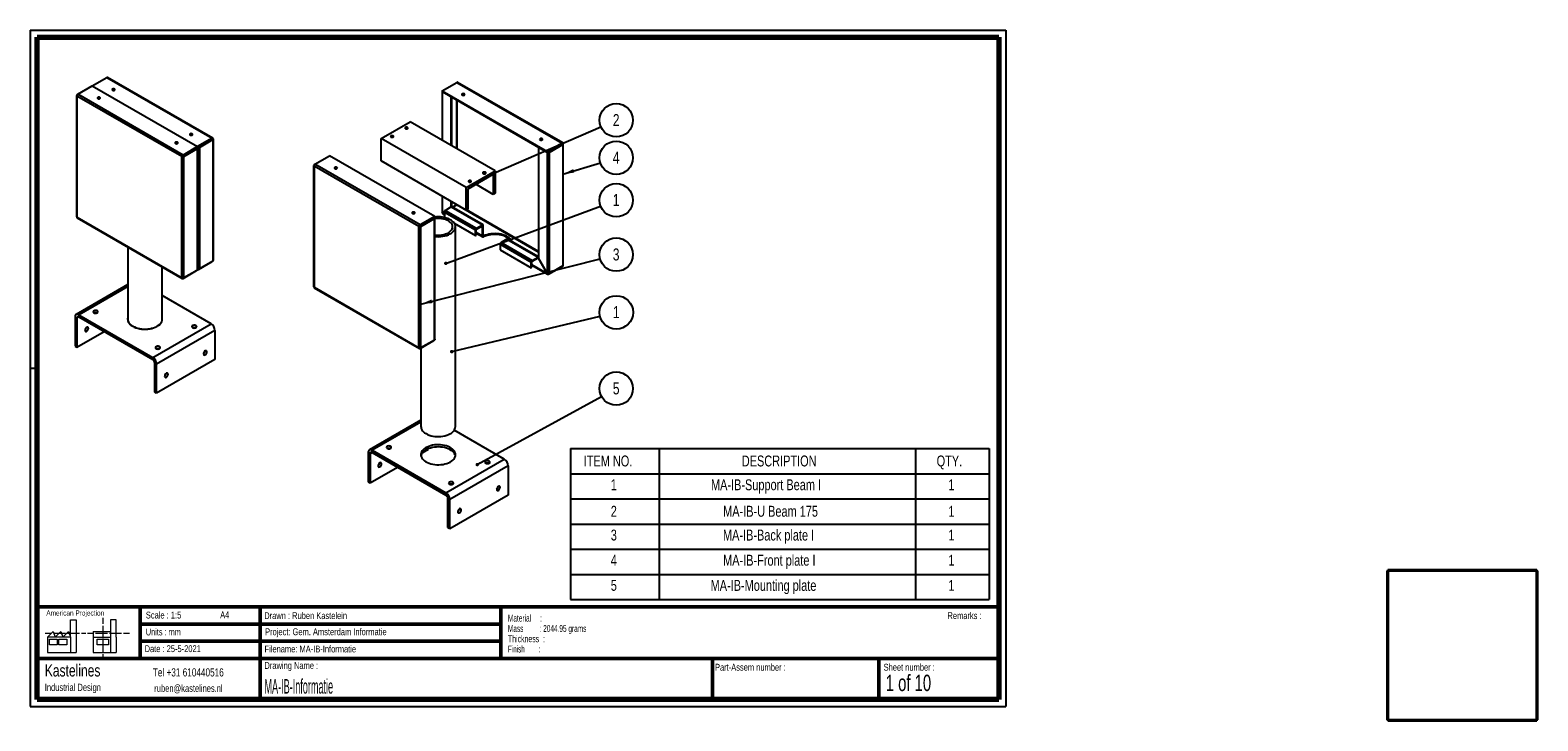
# Model space of a CAD drawing. Header units: millimetres. Extents: x 7 to 445, y 3 to 204.
import ezdxf

# ---------------------------------------------------------------- set-up
doc = ezdxf.new("R2010")
doc.units = ezdxf.units.MM
for name, color, linetype in [('BORDERS', 7, 'Continuous'), ('DRAWING', 7, 'Continuous'), ('TEXT_SHEET_FORMAT', 7, 'Continuous')]:
    doc.layers.add(name, color=color, linetype=linetype)
doc.styles.add('SLDTEXTSTYLE0', font='TXT', dxfattribs={"width": 0.7})
doc.styles.add('SLDTEXTSTYLE1', font='TXT', dxfattribs={"width": 0.75})
doc.styles.add('SLDTEXTSTYLE2', font='TXT', dxfattribs={"width": 0.678571})
doc.styles.add('SLDTEXTSTYLE3', font='TXT', dxfattribs={"width": 0.5675})
doc.styles.add('SLDTEXTSTYLE4', font='TXT', dxfattribs={"width": 0.56375})
doc.styles.add('SLDTEXTSTYLE5', font='TXT', dxfattribs={"width": 0.605})
doc.styles.add('SLDTEXTSTYLE6', font='TXT', dxfattribs={"width": 0.549})
doc.styles.add('SLDTEXTSTYLE7', font='TXT', dxfattribs={"width": 0.467045})
doc.dimstyles.new('SLDDIMSTYLE0', dxfattribs={"dimtxt": 0.18, "dimasz": 3.302, "dimexe": 0, "dimexo": 0.0625, "dimgap": 0, "dimtad": 0, "dimtih": 1, "dimtoh": 1, "dimdec": 0, "dimrnd": 1e-09, "dimzin": 0, "dimdsep": 46, "dimtxsty": 'Standard', "dimsah": 1, "dimcen": 0.09, "dimadec": 0, "dimazin": 0, "dimtfac": 3.302, "dimtdec": 0, "dimtofl": 0, "dimtmove": 0, "dimatfit": 3, "dimfxl": 1, "dimfrac": 2, "dimtolj": 1, "dimtzin": 0, "dimarcsym": 0})
doc.dimstyles.new('SLDDIMSTYLE1', dxfattribs={"dimtxt": 0.18, "dimasz": 1.016, "dimexe": 0, "dimexo": 0.0625, "dimgap": 0, "dimtad": 0, "dimtih": 1, "dimtoh": 1, "dimdec": 0, "dimrnd": 1e-09, "dimzin": 0, "dimdsep": 46, "dimtxsty": 'Standard', "dimblk1": 'DOT', "dimblk2": 'DOT', "dimsah": 1, "dimcen": 0.09, "dimadec": 0, "dimazin": 0, "dimtfac": 1.016, "dimtdec": 0, "dimtofl": 0, "dimtmove": 0, "dimatfit": 3, "dimldrblk": 'DOT', "dimfxl": 1, "dimfrac": 2, "dimtolj": 1, "dimtzin": 0, "dimarcsym": 0})

# ---------------------------------------------------------------- blocks, each defined once
blk = doc.blocks.new('SW_NOTE_0')
at = {"layer": 'TEXT_SHEET_FORMAT', "color": 0, "char_height": 2, "attachment_point": 1}
for s, insert, style in [('Material     :', (0, 2.58), 'SLDTEXTSTYLE3'), ('Thickness  :', (0, -3.42), 'SLDTEXTSTYLE5'), ('Mass         : 2044.95 grams', (0, -0.42), 'SLDTEXTSTYLE4'), ('Finish        :', (0, -6.42), 'SLDTEXTSTYLE6')]:
    blk.add_mtext(s, dxfattribs=dict(at, insert=insert, style=style))
blk = doc.blocks.new('SW_NOTE_0_1')
at = {"layer": 'DRAWING', "color": 0, "attachment_point": 1, "style": 'SLDTEXTSTYLE1'}
for s, insert, char_height in [('Kastelines', (0, 4.51), 3.5), ('Industrial Design', (0, -1.09), 2.1167)]:
    blk.add_mtext(s, dxfattribs=dict(at, insert=insert, char_height=char_height))
blk = doc.blocks.new('SW_TABLEANNOTATION_0')
at = {"layer": 'DRAWING', "color": 0}
for p, q in [((0, 0), (0, -7.33)), ((0, 0), (25.88, 0)), ((25.88, 0), (25.88, -7.33)), ((25.88, 0), (100.5, 0)), ((100.5, 0), (100.5, -7.33)), ((100.5, 0), (121.93, 0)), ((121.93, 0), (121.93, -7.33)), ((0, -7.33), (25.88, -7.33)), ((0, -7.33), (0, -14.65)), ((25.88, -7.33), (100.5, -7.33)), ((25.88, -7.33), (25.88, -14.65)), ((100.5, -7.33), (121.93, -7.33)), ((100.5, -7.33), (100.5, -14.65)), ((121.93, -7.33), (121.93, -14.65)), ((0, -14.65), (0, -21.98)), ((0, -14.65), (25.88, -14.65)), ((25.88, -14.65), (25.88, -21.98)), ((25.88, -14.65), (100.5, -14.65)), ((100.5, -14.65), (100.5, -21.98)), ((100.5, -14.65), (121.93, -14.65)), ((121.93, -14.65), (121.93, -21.98)), ((0, -21.98), (0, -29.31)), ((0, -21.98), (25.88, -21.98)), ((25.88, -21.98), (25.88, -29.31)), ((25.88, -21.98), (100.5, -21.98)), ((100.5, -21.98), (100.5, -29.31)), ((100.5, -21.98), (121.93, -21.98)), ((121.93, -21.98), (121.93, -29.31)), ((0, -29.31), (0, -36.63)), ((0, -29.31), (25.88, -29.31)), ((25.88, -29.31), (25.88, -36.63)), ((25.88, -29.31), (100.5, -29.31)), ((100.5, -29.31), (100.5, -36.63)), ((100.5, -29.31), (121.93, -29.31)), ((121.93, -29.31), (121.93, -36.63)), ((0, -36.63), (0, -43.96)), ((0, -36.63), (25.88, -36.63)), ((25.88, -36.63), (25.88, -43.96)), ((25.88, -36.63), (100.5, -36.63)), ((100.5, -36.63), (100.5, -43.96)), ((100.5, -36.63), (121.93, -36.63)), ((121.93, -36.63), (121.93, -43.96)), ((0, -43.96), (25.88, -43.96)), ((25.88, -43.96), (100.5, -43.96)), ((100.5, -43.96), (121.93, -43.96))]:
    blk.add_line(p, q, dxfattribs=at)
at = {"layer": 'DRAWING', "color": 0, "attachment_point": 1, "style": 'SLDTEXTSTYLE1'}
for s, insert, char_height in [('ITEM NO.', (3.9, -2.02), 3.175), ('DESCRIPTION', (49.91, -2.02), 3.175), ('QTY.', (106.63, -2.02), 3.175), ('1', (11.77, -8.95), 3.17), ('MA-IB-Support Beam I', (40.94, -8.95), 3.175), ('1', (110.05, -8.95), 3.17), ('2', (11.77, -16.67), 3.17), ('MA-IB-U Beam 175', (44.48, -16.67), 3.175), ('1', (110.05, -16.67), 3.17), ('3', (11.77, -23.6), 3.17), ('MA-IB-Back plate I', (44.43, -23.6), 3.175), ('1', (110.05, -23.6), 3.17), ('MA-IB-Front plate I', (44.47, -30.93), 3.175), ('4', (11.77, -30.93), 3.17), ('1', (110.05, -30.93), 3.17), ('5', (11.77, -38.26), 3.17), ('MA-IB-Mounting plate', (40.83, -38.26), 3.175), ('1', (110.05, -38.26), 3.17)]:
    blk.add_mtext(s, dxfattribs=dict(at, insert=insert, char_height=char_height))
blk = doc.blocks.new('SW_NOTE_0_2')
at = {"layer": 'DRAWING', "color": 0}
blk.add_circle((4.64, 1.43), 4.86, dxfattribs=at)
at = {"layer": 'DRAWING', "color": 0, "insert": (4.61, 3.24), "char_height": 3.5, "attachment_point": 2, "style": 'SLDTEXTSTYLE1'}
blk.add_mtext('4', dxfattribs=at)
blk = doc.blocks.new('SW_NOTE_0_3')
at = {"layer": 'DRAWING', "color": 0}
blk.add_circle((4.46, 1.93), 4.86, dxfattribs=at)
at = {"layer": 'DRAWING', "color": 0, "insert": (4.43, 3.74), "char_height": 3.5, "attachment_point": 2, "style": 'SLDTEXTSTYLE1'}
blk.add_mtext('2', dxfattribs=at)
blk = doc.blocks.new('SW_NOTE_0_4')
at = {"layer": 'DRAWING', "color": 0}
blk.add_circle((4.56, 1.69), 4.86, dxfattribs=at)
at = {"layer": 'DRAWING', "color": 0, "insert": (4.52, 3.5), "char_height": 3.5, "attachment_point": 2, "style": 'SLDTEXTSTYLE1'}
blk.add_mtext('1', dxfattribs=at)
blk = doc.blocks.new('_Dot')
at = {"color": 0, "linetype": 'ByBlock', "lineweight": -2}
blk.add_line((-0.5, 0), (-1, 0), dxfattribs=at)
at = {"color": 0, "linetype": 'ByBlock', "const_width": 0.5}
blk.add_lwpolyline([(-0.25, 0, 1), (0.25, 0, 1)], format="xyb", close=True, dxfattribs=at)
blk = doc.blocks.new('SW_NOTE_0_5')
at = {"layer": 'DRAWING', "color": 0}
blk.add_circle((4.71, 1.19), 4.86, dxfattribs=at)
at = {"layer": 'DRAWING', "color": 0, "insert": (4.67, 3), "char_height": 3.5, "attachment_point": 2, "style": 'SLDTEXTSTYLE1'}
blk.add_mtext('3', dxfattribs=at)
blk = doc.blocks.new('SW_NOTE_0_6')
at = {"layer": 'DRAWING', "color": 0}
blk.add_circle((4.73, 1.13), 4.86, dxfattribs=at)
at = {"layer": 'DRAWING', "color": 0, "insert": (4.69, 2.94), "char_height": 3.5, "attachment_point": 2, "style": 'SLDTEXTSTYLE1'}
blk.add_mtext('1', dxfattribs=at)
blk = doc.blocks.new('SW_NOTE_0_7')
at = {"layer": 'DRAWING', "color": 0}
blk.add_circle((4.26, 2.33), 4.86, dxfattribs=at)
at = {"layer": 'DRAWING', "color": 0, "insert": (4.23, 4.14), "char_height": 3.5, "attachment_point": 2, "style": 'SLDTEXTSTYLE1'}
blk.add_mtext('5', dxfattribs=at)

msp = doc.modelspace()

# ---------------------------------------------------------------- linework, layer by layer
at = {"color": 7, "linetype": 'Continuous', "lineweight": 25}
for p, q in [((24.67, 187.55), (28.92, 190)), ((28.92, 190), (59.55, 172.31)), ((59.74, 172.34), (29.13, 190.01)), ((20.08, 184.78), (20.08, 149.43)), ((20.43, 185.1), (20.19, 184.96)), ((50.74, 166.95), (20.19, 184.58)), ((20.19, 184.58), (20.19, 149.31)), ((20.43, 185.1), (24.67, 187.55)), ((51.07, 167.41), (20.43, 185.1)), ((24.67, 187.55), (55.31, 169.86)), ((126.46, 185.99), (126.46, 171.76)), ((126.53, 186.12), (130.77, 188.57)), ((126.53, 186.12), (157.17, 168.43)), ((126.53, 186.12), (126.53, 185.88)), ((126.53, 185.88), (157.17, 168.19)), ((129.12, 184.35), (126.58, 185.82)), ((129.12, 184.35), (129.15, 184.37)), ((129.12, 170.22), (129.12, 184.35)), ((130.77, 188.57), (161.41, 170.88)), ((161.6, 170.91), (130.99, 188.58)), ((129.33, 170.1), (129.33, 184.26)), ((108.73, 172.2), (117.21, 177.1)), ((141.96, 162.81), (117.21, 177.1)), ((59.55, 172.31), (55.31, 169.86)), ((59.55, 172.06), (55.31, 169.62)), ((55.62, 169.74), (59.58, 172.02)), ((55.83, 169.61), (59.79, 171.9)), ((59.55, 172.31), (59.55, 172.06)), ((59.79, 172.17), (59.58, 172.05)), ((59.79, 171.9), (59.58, 172.02)), ((59.79, 171.9), (59.79, 136.52)), ((59.91, 136.7), (59.91, 172.05)), ((133.47, 157.91), (108.73, 172.2)), ((108.73, 165.67), (108.73, 172.2)), ((50.74, 166.95), (50.95, 167.07)), ((50.74, 131.67), (50.74, 166.95)), ((55.31, 169.86), (51.07, 167.41)), ((55.31, 169.62), (51.07, 167.17)), ((51.07, 167.41), (51.07, 167.17)), ((51.09, 167.12), (55.05, 169.41)), ((51.31, 167), (51.09, 167.12)), ((51.31, 167), (55.27, 169.29)), ((51.31, 131.62), (51.31, 167)), ((52.51, 167.94), (52.51, 168)), ((55.05, 169.41), (55.27, 169.29)), ((55.27, 133.91), (55.27, 169.29)), ((55.31, 169.86), (55.31, 169.62)), ((55.38, 134.15), (55.38, 169.45)), ((55.62, 169.74), (55.83, 169.61)), ((55.83, 169.61), (55.83, 134.23)), ((56.04, 170.04), (56.04, 169.98)), ((56.61, 170.36), (56.61, 170.31)), ((89.45, 164.72), (93.69, 167.16)), ((124.33, 149.48), (93.69, 167.16)), ((154.58, 169.66), (154.6, 169.67)), ((154.58, 169.66), (154.58, 137.38)), ((157.12, 168.19), (154.58, 169.66)), ((157.12, 168.19), (157.12, 132.98)), ((161.41, 170.88), (157.17, 168.43)), ((161.41, 170.64), (157.17, 168.19)), ((157.17, 168.43), (157.17, 168.19)), ((157.48, 168.31), (161.44, 170.6)), ((157.48, 168.31), (157.69, 168.19)), ((157.69, 168.19), (161.65, 170.47)), ((157.69, 168.19), (157.69, 132.81)), ((161.41, 170.88), (161.41, 170.64)), ((161.65, 170.75), (161.44, 170.62)), ((161.65, 170.47), (161.44, 170.6)), ((161.65, 170.47), (161.65, 135.09)), ((161.77, 135.27), (161.77, 170.62)), ((89.1, 164.4), (89.1, 129.05)), ((89.45, 164.71), (89.21, 164.58)), ((119.76, 146.56), (89.21, 164.2)), ((89.21, 164.2), (89.21, 128.92)), ((120.09, 147.03), (89.45, 164.72)), ((133.47, 151.38), (108.73, 165.67)), ((133.47, 157.91), (141.96, 162.81)), ((141.96, 162.81), (141.96, 156.28)), ((134.04, 157.58), (141.39, 161.83)), ((141.39, 155.95), (136.3, 158.89)), ((141.39, 161.83), (141.39, 155.95)), ((126.46, 155.43), (126.46, 150.69)), ((129.12, 152.26), (129.12, 153.89)), ((129.33, 152.3), (129.33, 153.77)), ((133.47, 151.38), (133.47, 157.91)), ((134.04, 151.71), (134.04, 157.58)), ((141.96, 156.28), (141.39, 155.95)), ((20.19, 149.31), (50.74, 131.67)), ((124.33, 149.48), (120.09, 147.03)), ((124.33, 149.23), (120.09, 146.78)), ((124.33, 149.48), (124.33, 149.23)), ((127.2, 150.97), (126.58, 150.61)), ((126.58, 150.61), (126.79, 150.73)), ((126.68, 150.44), (127.17, 150.72)), ((126.69, 150.3), (127.17, 150.02)), ((126.79, 150.65), (126.75, 150.67)), ((127.2, 150.97), (126.79, 150.73)), ((126.79, 150.65), (127.18, 150.87)), ((127.17, 150.81), (126.81, 150.6)), ((126.81, 150.6), (126.81, 150.56)), ((127.17, 150.8), (136.23, 145.58)), ((127.17, 150.8), (127.17, 149.19)), ((129.15, 152.27), (127.45, 151.29)), ((127.45, 151.29), (136.51, 146.07)), ((129.15, 152.27), (138.21, 147.05)), ((138.41, 147.07), (129.35, 152.29)), ((129.5, 152.21), (130.75, 152.93)), ((130.77, 152.89), (129.55, 152.18)), ((134.04, 151.71), (133.47, 151.38)), ((20.24, 149.14), (50.86, 131.47)), ((119.76, 146.56), (119.97, 146.69)), ((119.76, 111.29), (119.76, 146.56)), ((120.09, 147.03), (120.09, 146.78)), ((120.11, 146.74), (124.07, 149.03)), ((120.33, 146.62), (120.11, 146.74)), ((120.33, 146.62), (124.29, 148.9)), ((120.33, 111.24), (120.33, 146.62)), ((120.41, 146.97), (120.39, 146.9)), ((121.53, 147.56), (121.53, 147.61)), ((124.07, 149.03), (124.29, 148.9)), ((124.29, 113.52), (124.29, 148.9)), ((124.4, 113.77), (124.4, 149.07)), ((130.02, 147.53), (136.23, 143.94)), ((130.34, 88.29), (130.34, 146.51)), ((136.44, 145.7), (136.23, 145.58)), ((136.23, 143.94), (136.23, 145.58)), ((136.44, 144.07), (136.44, 145.7)), ((136.51, 146.07), (138.21, 147.05)), ((136.51, 145.82), (138.21, 146.8)), ((136.51, 145.82), (136.51, 146.07)), ((138.21, 146.8), (138.21, 147.05)), ((138.28, 146.76), (138.49, 146.88)), ((138.28, 143.74), (138.28, 146.76)), ((138.49, 143.86), (138.49, 146.88)), ((34.99, 140.63), (34.99, 119.59)), ((136.23, 143.94), (136.44, 144.07)), ((136.44, 144.66), (138.36, 143.55)), ((138.28, 143.74), (138.49, 143.86)), ((138.57, 143.81), (138.57, 143.57)), ((143.37, 141.45), (152.43, 136.22)), ((143.37, 141.45), (143.37, 139.82)), ((145.35, 142.92), (143.65, 141.94)), ((143.65, 141.94), (152.71, 136.71)), ((145.35, 142.92), (154.41, 137.69)), ((154.58, 137.73), (145.55, 142.94)), ((55.59, 134.1), (59.55, 136.38)), ((59.79, 136.52), (55.83, 134.23)), ((143.37, 139.82), (152.43, 134.59)), ((152.64, 136.35), (152.43, 136.22)), ((152.43, 134.59), (152.43, 136.22)), ((152.64, 134.71), (152.64, 136.35)), ((152.71, 136.71), (154.41, 137.69)), ((152.71, 136.47), (154.41, 137.45)), ((152.71, 136.47), (152.71, 136.71)), ((154.41, 137.45), (154.41, 137.69)), ((154.48, 137.41), (154.48, 137.33)), ((154.58, 137.38), (154.48, 137.33)), ((154.48, 137.33), (157.02, 132.92)), ((157.12, 132.98), (154.58, 137.38)), ((44.99, 119.59), (44.99, 134.86)), ((51.07, 131.48), (55.03, 133.77)), ((55.27, 133.91), (51.31, 131.62)), ((55.03, 133.77), (55.03, 133.77)), ((55.59, 134.24), (55.59, 134.1)), ((152.43, 134.59), (152.64, 134.71)), ((152.64, 135.31), (157.18, 132.69)), ((157.02, 132.92), (157.12, 132.98)), ((157.45, 132.67), (161.41, 134.96)), ((157.45, 132.81), (157.45, 132.67)), ((161.65, 135.09), (157.69, 132.81)), ((34.99, 129.65), (19.96, 120.97)), ((89.21, 128.92), (119.76, 111.29)), ((89.26, 128.76), (119.88, 111.09)), ((59.23, 118.28), (44.99, 126.5)), ((20.19, 119.91), (19.63, 120.24)), ((19.63, 120.24), (19.63, 111.75)), ((20.19, 119.91), (20.19, 111.42)), ((20.76, 120.89), (42.26, 108.48)), ((20.76, 120.24), (20.76, 120.89)), ((20.76, 120.24), (42.26, 107.83)), ((35, 119.39), (34.97, 119.26)), ((20.19, 111.42), (28.11, 115.99)), ((42.26, 108.48), (59.23, 118.28)), ((60.36, 116.32), (43.39, 106.52)), ((60.36, 116.32), (60.36, 107.83)), ((19.63, 111.75), (20.19, 111.42)), ((120.09, 111.1), (124.05, 113.39)), ((124.29, 113.52), (120.33, 111.24)), ((120.34, 111.25), (120.34, 88.29)), ((124.05, 113.39), (124.05, 113.39)), ((42.26, 107.83), (42.26, 108.48)), ((42.82, 106.85), (43.39, 106.52)), ((42.82, 98.36), (42.82, 106.85)), ((60.36, 107.83), (43.39, 98.03)), ((43.39, 98.03), (43.39, 106.52)), ((43.39, 98.03), (42.82, 98.36)), ((120.34, 90.17), (105.31, 81.49)), ((144.58, 78.8), (129.99, 87.22)), ((105.54, 80.43), (104.98, 80.76)), ((104.98, 80.76), (104.98, 72.26)), ((105.54, 80.43), (105.54, 71.94)), ((106.11, 81.41), (127.61, 69)), ((106.11, 80.76), (106.11, 81.41)), ((106.11, 80.76), (127.61, 68.35)), ((120.84, 80.77), (122.51, 81.74)), ((122.51, 81.74), (122.51, 81.87)), ((105.54, 71.94), (113.47, 76.51)), ((127.61, 69), (144.58, 78.8)), ((145.71, 76.84), (128.74, 67.04)), ((145.71, 76.84), (145.71, 68.35)), ((104.98, 72.26), (105.54, 71.94)), ((127.61, 68.35), (127.61, 69)), ((128.17, 67.37), (128.74, 67.04)), ((128.17, 58.88), (128.17, 67.37)), ((145.71, 68.35), (128.74, 58.55)), ((128.74, 58.55), (128.74, 67.04)), ((128.74, 58.55), (128.17, 58.88)), ((401.46, 46.26), (401.46, 2.93)), ((401.46, 46.26), (401.86, 46.19)), ((401.46, 46.26), (401.76, 46.26)), ((401.76, 46.26), (401.86, 46.19)), ((401.82, 46.26), (401.76, 46.26)), ((401.86, 46.19), (401.79, 46.59)), ((445.12, 46.59), (401.79, 46.59)), ((401.79, 46.59), (401.79, 46.29)), ((401.86, 46.19), (401.79, 46.29)), ((445.06, 46.19), (401.86, 46.19)), ((401.86, 46.19), (401.86, 2.99)), ((445.12, 46.59), (445.06, 46.19)), ((445.12, 46.29), (445.06, 46.19)), ((445.06, 46.19), (445.16, 46.26)), ((445.06, 46.19), (445.46, 46.26)), ((445.06, 2.99), (445.06, 46.19)), ((445.16, 46.26), (445.1, 46.26)), ((445.12, 46.59), (445.12, 46.29)), ((445.46, 46.26), (445.16, 46.26)), ((445.46, 2.93), (445.46, 46.26)), ((401.86, 2.99), (401.46, 2.93)), ((401.46, 2.93), (401.76, 2.93)), ((401.86, 2.99), (401.76, 2.93)), ((401.79, 2.89), (401.86, 2.99)), ((401.79, 2.59), (401.86, 2.99)), ((401.79, 2.59), (401.79, 2.89)), ((401.79, 2.59), (445.12, 2.59)), ((401.86, 2.99), (445.06, 2.99)), ((445.06, 2.99), (445.12, 2.89)), ((445.06, 2.99), (445.12, 2.59)), ((445.16, 2.93), (445.06, 2.99)), ((445.46, 2.93), (445.06, 2.99)), ((445.12, 2.59), (445.12, 2.89)), ((445.46, 2.93), (445.16, 2.93))]:
    msp.add_line(p, q, dxfattribs=at)
at = {"color": 8, "linetype": 'Continuous', "lineweight": 25}
for p, q in [((20.19, 184.96), (20.26, 184.92)), ((126.6, 185.84), (126.58, 185.82)), ((126.58, 171.69), (126.58, 185.82)), ((130.75, 169.28), (130.75, 183.44)), ((130.89, 169.2), (130.89, 183.36)), ((59.55, 172.06), (59.58, 172.05)), ((59.58, 172.05), (59.58, 172.02)), ((55.05, 169.47), (55.05, 169.41)), ((157.15, 168.2), (157.12, 168.19)), ((161.41, 170.64), (161.44, 170.62)), ((161.44, 170.62), (161.44, 170.6)), ((89.21, 164.58), (89.28, 164.54)), ((126.58, 150.61), (126.58, 155.36)), ((127.17, 150.15), (126.68, 150.44)), ((126.79, 150.65), (126.79, 150.73)), ((126.89, 150.56), (126.81, 150.6)), ((130.75, 152.93), (130.75, 152.95)), ((154.58, 139.15), (130.77, 152.89)), ((154.58, 139.31), (133.57, 151.44)), ((124.07, 149.08), (124.07, 149.03)), ((138.21, 146.8), (138.28, 146.76)), ((138.28, 143.74), (136.44, 144.8)), ((138.57, 143.81), (138.49, 143.86)), ((59.55, 136.38), (59.55, 136.38)), ((154.41, 137.45), (154.48, 137.41)), ((154.48, 137.41), (154.58, 137.47)), ((157.02, 132.92), (152.64, 135.45)), ((161.41, 134.96), (161.41, 134.96)), ((34.99, 129.11), (20.76, 120.89)), ((51.07, 131.48), (51.07, 131.57)), ((20.19, 119.91), (20.76, 120.24)), ((120.09, 111.1), (120.09, 111.18)), ((120.34, 89.63), (106.11, 81.41)), ((105.54, 80.43), (106.11, 80.76))]:
    msp.add_line(p, q, dxfattribs=at)
at = {"color": 7, "linetype": 'Continuous', "lineweight": 25, "flags": 128}
for points in [[(30.5, 186.29), (30.64, 186.24), (30.8, 186.22), (30.96, 186.24), (31.1, 186.29), (31.19, 186.37), (31.22, 186.46), (31.19, 186.55), (31.1, 186.63), (30.96, 186.68), (30.8, 186.7), (30.64, 186.68), (30.5, 186.63), (30.41, 186.55), (30.38, 186.46), (30.41, 186.37), (30.5, 186.29)], [(126.53, 186.12), (126.53, 186.11), (126.49, 186.07), (126.47, 186.03), (126.46, 185.99), (126.47, 185.94), (126.49, 185.9), (126.53, 185.86), (126.58, 185.82)], [(132.36, 184.86), (132.5, 184.81), (132.66, 184.79), (132.82, 184.81), (132.96, 184.86), (133.05, 184.94), (133.08, 185.03), (133.05, 185.13), (132.96, 185.21), (132.82, 185.26), (132.66, 185.28), (132.5, 185.26), (132.36, 185.21), (132.27, 185.13), (132.24, 185.03), (132.27, 184.94), (132.36, 184.86)], [(26.26, 183.84), (26.4, 183.79), (26.56, 183.77), (26.72, 183.79), (26.85, 183.84), (26.95, 183.92), (26.98, 184.01), (26.95, 184.1), (26.85, 184.18), (26.72, 184.23), (26.56, 184.25), (26.4, 184.23), (26.26, 184.18), (26.17, 184.1), (26.14, 184.01), (26.17, 183.92), (26.26, 183.84)], [(49.48, 171.12), (49.35, 171.17), (49.18, 171.19), (49.02, 171.17), (48.89, 171.12), (48.8, 171.04), (48.76, 170.95), (48.8, 170.86), (48.89, 170.78), (49.02, 170.72), (49.18, 170.71), (49.35, 170.72), (49.48, 170.78), (49.57, 170.86), (49.6, 170.95), (49.57, 171.04), (49.48, 171.12)], [(53.72, 173.57), (53.59, 173.62), (53.43, 173.64), (53.27, 173.62), (53.13, 173.57), (53.04, 173.49), (53.01, 173.4), (53.04, 173.3), (53.13, 173.23), (53.27, 173.17), (53.43, 173.15), (53.59, 173.17), (53.72, 173.23), (53.82, 173.3), (53.85, 173.4), (53.82, 173.49), (53.72, 173.57)], [(111.61, 172.64), (111.75, 172.59), (111.91, 172.57), (112.07, 172.59), (112.21, 172.64), (112.3, 172.72), (112.33, 172.81), (112.3, 172.9), (112.21, 172.98), (112.07, 173.03), (111.91, 173.05), (111.75, 173.03), (111.61, 172.98), (111.52, 172.9), (111.49, 172.81), (111.52, 172.72), (111.61, 172.64)], [(116.45, 175.43), (116.31, 175.48), (116.15, 175.5), (115.99, 175.48), (115.85, 175.43), (115.76, 175.35), (115.73, 175.26), (115.76, 175.17), (115.85, 175.09), (115.99, 175.04), (116.15, 175.02), (116.31, 175.04), (116.45, 175.09), (116.54, 175.17), (116.57, 175.26), (116.54, 175.35), (116.45, 175.43)], [(155.58, 172.14), (155.45, 172.2), (155.29, 172.21), (155.12, 172.2), (154.99, 172.14), (154.9, 172.06), (154.87, 171.97), (154.9, 171.88), (154.99, 171.8), (155.12, 171.75), (155.29, 171.73), (155.45, 171.75), (155.58, 171.8), (155.67, 171.88), (155.71, 171.97), (155.67, 172.06), (155.58, 172.14)], [(55.05, 169.41), (55.07, 169.42), (55.08, 169.43), (55.08, 169.44), (55.08, 169.45), (55.08, 169.46), (55.08, 169.47), (55.07, 169.48)], [(55.27, 169.29), (55.32, 169.32), (55.35, 169.36), (55.38, 169.4), (55.38, 169.45), (55.38, 169.49), (55.35, 169.54), (55.32, 169.58), (55.29, 169.6)], [(95.28, 163.46), (95.42, 163.4), (95.58, 163.39), (95.74, 163.4), (95.87, 163.46), (95.97, 163.54), (96, 163.63), (95.97, 163.72), (95.87, 163.8), (95.74, 163.85), (95.58, 163.87), (95.42, 163.85), (95.28, 163.8), (95.19, 163.72), (95.16, 163.63), (95.19, 163.54), (95.28, 163.46)], [(138.48, 162.03), (138.62, 161.97), (138.78, 161.95), (138.94, 161.97), (139.08, 162.03), (139.17, 162.1), (139.2, 162.2), (139.17, 162.29), (139.08, 162.37), (138.94, 162.42), (138.78, 162.44), (138.62, 162.42), (138.48, 162.37), (138.39, 162.29), (138.36, 162.2), (138.39, 162.1), (138.48, 162.03)], [(134.83, 159.92), (134.7, 159.97), (134.54, 159.99), (134.37, 159.97), (134.24, 159.92), (134.15, 159.84), (134.12, 159.75), (134.15, 159.66), (134.24, 159.58), (134.37, 159.52), (134.54, 159.51), (134.7, 159.52), (134.83, 159.58), (134.92, 159.66), (134.96, 159.75), (134.92, 159.84), (134.83, 159.92)], [(118.5, 150.74), (118.37, 150.79), (118.2, 150.81), (118.04, 150.79), (117.91, 150.74), (117.82, 150.66), (117.78, 150.57), (117.82, 150.47), (117.91, 150.39), (118.04, 150.34), (118.2, 150.32), (118.37, 150.34), (118.5, 150.39), (118.59, 150.47), (118.62, 150.57), (118.59, 150.66), (118.5, 150.74)], [(124.4, 143.67), (124.97, 143.63), (125.57, 143.62), (126.15, 143.66), (126.73, 143.73), (127.29, 143.85), (127.82, 144), (128.32, 144.19), (128.77, 144.41), (129.18, 144.66), (129.53, 144.93), (129.82, 145.23), (130.06, 145.54), (130.22, 145.87), (130.32, 146.21), (130.34, 146.55), (130.3, 146.89), (130.19, 147.23), (130, 147.55), (129.76, 147.86), (129.45, 148.16), (129.08, 148.42), (128.66, 148.67), (128.2, 148.88), (127.69, 149.06), (127.15, 149.2), (126.59, 149.3), (126.01, 149.37), (125.42, 149.39), (124.83, 149.38), (124.33, 149.33)], [(124.07, 149.03), (124.09, 149.03), (124.1, 149.04), (124.1, 149.06), (124.1, 149.07), (124.1, 149.08), (124.1, 149.09), (124.09, 149.09)], [(124.29, 148.9), (124.34, 148.94), (124.37, 148.98), (124.4, 149.02), (124.4, 149.07), (124.4, 149.11), (124.37, 149.16), (124.34, 149.2), (124.31, 149.22)], [(124.4, 144.14), (124.79, 144.1), (125.34, 144.08), (125.89, 144.1), (126.43, 144.17), (126.95, 144.27), (127.44, 144.41), (127.9, 144.58), (128.31, 144.79), (128.68, 145.03), (128.98, 145.3), (129.22, 145.58), (129.4, 145.88), (129.51, 146.19), (129.54, 146.51), (129.51, 146.82), (129.4, 147.14), (129.22, 147.44), (128.98, 147.72), (128.68, 147.98), (128.31, 148.22), (127.9, 148.43), (127.44, 148.61), (126.95, 148.75), (126.43, 148.85), (125.89, 148.91), (125.34, 148.93), (124.79, 148.91), (124.4, 148.87)], [(146.78, 142.23), (146.75, 142.31), (146.56, 142.64), (146.31, 142.96), (146, 143.26), (145.63, 143.53), (145.2, 143.78), (144.73, 143.99), (144.21, 144.17), (143.67, 144.32), (143.09, 144.42), (142.5, 144.49), (141.9, 144.51), (141.3, 144.49), (140.71, 144.43), (140.13, 144.34), (139.57, 144.2), (139.05, 144.02), (138.57, 143.81)], [(146.6, 142.33), (146.56, 142.4), (146.31, 142.72), (146, 143.01), (145.63, 143.29), (145.2, 143.53), (144.73, 143.75), (144.21, 143.93), (143.67, 144.07), (143.09, 144.18), (142.5, 144.24), (141.9, 144.27), (141.3, 144.25), (140.71, 144.19), (140.13, 144.09), (139.57, 143.95), (139.05, 143.78), (138.57, 143.57)], [(25.14, 121.46), (25.33, 121.39), (25.55, 121.35), (25.78, 121.35), (26, 121.4), (26.17, 121.49), (26.29, 121.6), (26.34, 121.73), (26.31, 121.87), (26.21, 121.98), (26.04, 122.08), (25.84, 122.14), (25.61, 122.15), (25.38, 122.13), (25.19, 122.06), (25.04, 121.96), (24.95, 121.83), (24.94, 121.7), (25.01, 121.57), (25.14, 121.46)], [(34.99, 120), (34.95, 119.72), (34.96, 119.37), (35.04, 119.03), (35.18, 118.69), (35.4, 118.37), (35.68, 118.07), (36.02, 117.78), (36.42, 117.52)], [(34.99, 119.59), (35.01, 119.37), (35.08, 119.03), (35.23, 118.7), (35.45, 118.38), (35.73, 118.08), (36.06, 117.8), (36.46, 117.55)], [(36.42, 117.52), (36.87, 117.3), (37.36, 117.1), (37.89, 116.94), (38.45, 116.81), (39.03, 116.73), (39.62, 116.68), (40.22, 116.67), (40.81, 116.71), (41.4, 116.79), (41.96, 116.9), (42.5, 117.05), (43, 117.24), (43.46, 117.46), (43.87, 117.72), (44.22, 117.99), (44.52, 118.29), (44.75, 118.61), (44.92, 118.94), (45.02, 119.28), (45.04, 119.63), (45, 119.97), (44.99, 120)], [(36.46, 117.55), (36.9, 117.32), (37.39, 117.12), (37.91, 116.96), (38.46, 116.84), (39.04, 116.75), (39.62, 116.71), (40.21, 116.7), (40.8, 116.74), (41.38, 116.81), (41.94, 116.93), (42.47, 117.08), (42.97, 117.27), (43.42, 117.49), (43.83, 117.73), (44.18, 118.01), (44.47, 118.31), (44.7, 118.62), (44.87, 118.95), (44.97, 119.29), (44.99, 119.59)], [(45.01, 119.26), (45, 119.32), (44.98, 119.39)], [(23.02, 117.22), (22.86, 117.09), (22.72, 116.92), (22.61, 116.72), (22.54, 116.51), (22.53, 116.31), (22.57, 116.16), (22.66, 116.05), (22.79, 116.01), (22.94, 116.04), (23.1, 116.13), (23.26, 116.28), (23.39, 116.47), (23.48, 116.68), (23.52, 116.88), (23.5, 117.06), (23.44, 117.2), (23.33, 117.27), (23.18, 117.28), (23.02, 117.22)], [(53.85, 117.14), (54.04, 117.06), (54.26, 117.02), (54.49, 117.03), (54.7, 117.08), (54.88, 117.16), (55, 117.28), (55.05, 117.41), (55.02, 117.54), (54.92, 117.66), (54.75, 117.75), (54.55, 117.81), (54.32, 117.83), (54.09, 117.8), (53.89, 117.73), (53.75, 117.63), (53.66, 117.51), (53.65, 117.37), (53.72, 117.25), (53.85, 117.14)], [(44.23, 111.59), (44.05, 111.66), (43.83, 111.7), (43.6, 111.7), (43.38, 111.65), (43.21, 111.56), (43.09, 111.45), (43.04, 111.32), (43.07, 111.18), (43.17, 111.07), (43.33, 110.97), (43.54, 110.91), (43.77, 110.9), (43.99, 110.92), (44.19, 110.99), (44.34, 111.09), (44.43, 111.22), (44.43, 111.35), (44.37, 111.48), (44.23, 111.59)], [(57.53, 110.36), (57.37, 110.24), (57.22, 110.06), (57.11, 109.86), (57.05, 109.65), (57.04, 109.46), (57.08, 109.3), (57.16, 109.19), (57.29, 109.15), (57.45, 109.18), (57.61, 109.27), (57.76, 109.42), (57.89, 109.61), (57.98, 109.82), (58.02, 110.03), (58.01, 110.21), (57.94, 110.34), (57.83, 110.42), (57.69, 110.42), (57.53, 110.36)], [(46.21, 103.83), (46.05, 103.71), (45.91, 103.53), (45.8, 103.33), (45.74, 103.12), (45.72, 102.93), (45.76, 102.77), (45.85, 102.66), (45.98, 102.62), (46.13, 102.65), (46.3, 102.74), (46.45, 102.89), (46.58, 103.08), (46.67, 103.29), (46.71, 103.49), (46.69, 103.67), (46.63, 103.81), (46.52, 103.88), (46.38, 103.89), (46.21, 103.83)], [(120.34, 88.29), (120.36, 88.07), (120.44, 87.74), (120.58, 87.4), (120.8, 87.09), (121.08, 86.78), (121.41, 86.5), (121.81, 86.25)], [(121.81, 86.25), (122.25, 86.02), (122.74, 85.83), (123.26, 85.66), (123.81, 85.54), (124.39, 85.46), (124.97, 85.41), (125.57, 85.4), (126.15, 85.44), (126.73, 85.52), (127.29, 85.63), (127.82, 85.78), (128.32, 85.97), (128.77, 86.19), (129.18, 86.44), (129.53, 86.71), (129.82, 87.01), (130.06, 87.32), (130.22, 87.65), (130.32, 87.99), (130.34, 88.29)], [(110.49, 81.98), (110.68, 81.9), (110.9, 81.87), (111.13, 81.87), (111.35, 81.92), (111.52, 82.01), (111.64, 82.12), (111.69, 82.25), (111.66, 82.38), (111.56, 82.5), (111.4, 82.6), (111.19, 82.65), (110.96, 82.67), (110.73, 82.64), (110.54, 82.58), (110.39, 82.47), (110.3, 82.35), (110.29, 82.22), (110.36, 82.09), (110.49, 81.98)], [(121.77, 78.04), (122.22, 77.81), (122.71, 77.62), (123.24, 77.45), (123.8, 77.33), (124.38, 77.24), (124.97, 77.2), (125.57, 77.19), (126.16, 77.23), (126.75, 77.3), (127.31, 77.42), (127.85, 77.57), (128.35, 77.76), (128.81, 77.98), (129.22, 78.23), (129.57, 78.51), (129.87, 78.81), (130.1, 79.13), (130.27, 79.46), (130.37, 79.8), (130.39, 80.15), (130.35, 80.49), (130.23, 80.83), (130.05, 81.16), (129.8, 81.47), (129.49, 81.77), (129.12, 82.04), (128.7, 82.28), (128.23, 82.5), (127.72, 82.68), (127.17, 82.82), (126.6, 82.93), (126.01, 82.99), (125.42, 83.02), (124.82, 83), (124.23, 82.95), (123.66, 82.85), (123.1, 82.72), (122.58, 82.55), (122.1, 82.34), (121.67, 82.1), (121.28, 81.84), (120.96, 81.55), (120.69, 81.24), (120.49, 80.91), (120.36, 80.58), (120.3, 80.23), (120.31, 79.89), (120.39, 79.55), (120.54, 79.21), (120.75, 78.89), (121.03, 78.58), (121.38, 78.3), (121.77, 78.04)], [(130.36, 79.78), (130.35, 79.84), (130.23, 80.18), (130.05, 80.51), (129.8, 80.82), (129.49, 81.11), (129.12, 81.39), (128.7, 81.63), (128.23, 81.84), (127.72, 82.02), (127.17, 82.17), (126.6, 82.27), (126.01, 82.34), (125.42, 82.37), (124.82, 82.35), (124.23, 82.29), (123.66, 82.2), (123.1, 82.06), (122.58, 81.89), (122.1, 81.69), (121.67, 81.45), (121.28, 81.19), (120.96, 80.9), (120.69, 80.59), (120.49, 80.26), (120.36, 79.92), (120.32, 79.78)], [(108.37, 77.74), (108.21, 77.61), (108.07, 77.44), (107.96, 77.24), (107.89, 77.03), (107.88, 76.83), (107.92, 76.67), (108.01, 76.57), (108.14, 76.53), (108.29, 76.55), (108.45, 76.65), (108.61, 76.8), (108.74, 76.99), (108.83, 77.2), (108.87, 77.4), (108.85, 77.58), (108.79, 77.72), (108.68, 77.79), (108.53, 77.8), (108.37, 77.74)], [(139.2, 77.65), (139.39, 77.58), (139.61, 77.54), (139.84, 77.54), (140.06, 77.59), (140.23, 77.68), (140.35, 77.79), (140.4, 77.92), (140.37, 78.06), (140.27, 78.18), (140.1, 78.27), (139.9, 78.33), (139.67, 78.34), (139.44, 78.32), (139.25, 78.25), (139.1, 78.15), (139.01, 78.02), (139, 77.89), (139.07, 77.76), (139.2, 77.65)], [(129.59, 72.1), (129.4, 72.18), (129.18, 72.22), (128.95, 72.21), (128.73, 72.16), (128.56, 72.08), (128.44, 71.96), (128.39, 71.83), (128.42, 71.7), (128.52, 71.58), (128.68, 71.49), (128.89, 71.43), (129.12, 71.41), (129.35, 71.44), (129.54, 71.51), (129.69, 71.61), (129.78, 71.73), (129.79, 71.87), (129.72, 71.99), (129.59, 72.1)], [(142.88, 70.88), (142.72, 70.75), (142.58, 70.58), (142.47, 70.38), (142.4, 70.17), (142.39, 69.97), (142.43, 69.81), (142.52, 69.71), (142.64, 69.67), (142.8, 69.7), (142.96, 69.79), (143.12, 69.94), (143.24, 70.13), (143.33, 70.34), (143.37, 70.54), (143.36, 70.72), (143.29, 70.86), (143.18, 70.93), (143.04, 70.94), (142.88, 70.88)], [(131.57, 64.35), (131.41, 64.22), (131.26, 64.05), (131.15, 63.85), (131.09, 63.64), (131.07, 63.44), (131.11, 63.28), (131.2, 63.18), (131.33, 63.14), (131.48, 63.16), (131.65, 63.26), (131.8, 63.41), (131.93, 63.6), (132.02, 63.81), (132.06, 64.01), (132.05, 64.19), (131.98, 64.33), (131.87, 64.4), (131.73, 64.41), (131.57, 64.35)]]:
    msp.add_lwpolyline(points, dxfattribs=at)
at = {"color": 7, "linetype": 'Continuous', "lineweight": 25}
for centre, radius, start, end in [((30.8, 185.9), 0.57, 50.5301, 129.4699), ((132.66, 184.47), 0.57, 50.5301, 129.4699), ((26.56, 183.45), 0.57, 50.5301, 129.4699), ((53.43, 172.83), 0.57, 50.5301, 129.4699), ((155.29, 171.41), 0.57, 50.5301, 129.4699), ((49.18, 170.39), 0.57, 50.5301, 129.4699), ((55.55, 170.16), 0.62, 245.1798, 297.2446), ((55.55, 169.87), 0.155, 252.5621, 297.3163), ((157.41, 168.73), 0.615, 242.6097, 297.3903), ((157.41, 168.45), 0.155, 252.5621, 297.3163), ((95.58, 163.07), 0.57, 50.5301, 129.4699), ((118.2, 150), 0.57, 50.5301, 129.4699), ((127.79, 150.78), 0.615, 122.6055, 177.3945), ((129.27, 152.11), 0.201, 65.6929, 125.6176), ((136.84, 145.55), 0.615, 122.6055, 177.3945), ((136.59, 145.69), 0.154, 122.6055, 177.3945), ((138.32, 146.91), 0.175, 350.786, 129.2033), ((138.24, 146.77), 0.0437, 350.786, 129.2033), ((143.98, 141.43), 0.615, 122.6055, 177.3945), ((145.47, 142.76), 0.201, 65.6929, 125.6176), ((153.04, 136.2), 0.615, 122.6055, 177.3945), ((152.79, 136.34), 0.154, 122.6055, 177.3945), ((154.53, 137.52), 0.215, 76.8842, 124.5775), ((154.44, 137.42), 0.0437, 350.786, 129.2033), ((20.32, 120.35), 0.699, 50.7967, 189.214), ((20.54, 119.97), 0.349, 50.7967, 189.214), ((25.64, 120.4), 1.1, 68.0577, 111.9423), ((21.85, 117.32), 1.1, 308.0447, 351.9606), ((54.35, 116.07), 1.1, 68.0577, 111.9423), ((57.9, 116.21), 2.46, 2.6055, 57.3945), ((43.74, 109.95), 1.1, 68.0356, 111.9644), ((56.36, 110.46), 1.1, 308.0447, 351.9606), ((40.93, 106.41), 2.46, 2.6055, 57.3945), ((41.59, 106.79), 1.23, 2.6055, 57.3945), ((45.05, 103.93), 1.1, 308.0447, 351.9606), ((105.67, 80.87), 0.699, 50.7967, 189.214), ((105.89, 80.49), 0.349, 50.7967, 189.214), ((110.99, 80.92), 1.1, 68.0577, 111.9423), ((107.2, 77.84), 1.1, 308.0447, 351.9606), ((139.7, 76.59), 1.1, 68.0577, 111.9423), ((143.25, 76.73), 2.46, 2.6055, 57.3945), ((129.09, 70.47), 1.1, 68.0356, 111.9644), ((141.71, 70.98), 1.1, 308.0447, 351.9606), ((126.28, 66.93), 2.46, 2.6055, 57.3945), ((126.94, 67.31), 1.23, 2.6055, 57.3945), ((130.4, 64.45), 1.1, 308.0447, 351.9606)]:
    msp.add_arc(centre, radius, start, end, dxfattribs=at)
for centre, major_axis, ratio, start_param, end_param in [((28.96, 189.64), (0.141, 0.378), 0.660357, 6.173029, 6.958346), ((20.48, 184.75), (0.398, -0.067), 0.660282, 2.466318, 4.037115), ((20.48, 184.75), (0.141, 0.378), 0.660357, 0.675161, 2.245957), ((130.82, 188.22), (0.141, 0.378), 0.660357, 6.173029, 6.958346), ((59.51, 172.01), (0.242, 0.322), 0.47866, 5.555776, 7.126572), ((59.51, 172.01), (0.0833, 0.0671), 0.178402, 5.566702, 7.137498), ((59.51, 172.01), (0.0998, 0.0386), 0.178269, 5.428847, 6.999643), ((59.51, 172.01), (0.399, 0.048), 0.478553, 5.439738, 7.010534), ((51.02, 167.11), (0.242, 0.322), 0.47866, 0.843387, 2.414183), ((51.02, 167.11), (0.399, 0.048), 0.478553, 3.868942, 5.439738), ((51.02, 167.11), (0.0833, 0.0671), 0.178402, 0.854313, 2.425109), ((51.02, 167.11), (0.0998, 0.0386), 0.178269, 3.85805, 5.428847), ((161.37, 170.58), (0.242, 0.322), 0.47866, 5.555776, 7.126572), ((161.37, 170.58), (0.0833, 0.0671), 0.178402, 5.566702, 7.137498), ((161.37, 170.58), (0.0998, 0.0386), 0.178269, 5.428847, 6.999643), ((161.37, 170.58), (0.399, 0.048), 0.478553, 5.439738, 7.010534), ((89.5, 164.36), (0.398, -0.067), 0.660282, 2.466318, 4.037115), ((89.5, 164.36), (0.141, 0.378), 0.660357, 0.675161, 2.245957), ((20.48, 149.47), (0.399, 0.048), 0.478553, 3.083544, 3.868942), ((20.48, 149.47), (0.242, 0.322), 0.47866, 2.414183, 3.199663), ((130.82, 152.94), (0.0833, 0.0671), 0.178402, 3.995905, 4.500056), ((120.04, 146.73), (0.242, 0.322), 0.47866, 0.843387, 2.414183), ((120.04, 146.73), (0.399, 0.048), 0.478553, 3.868942, 5.439738), ((120.04, 146.73), (0.0833, 0.0671), 0.178402, 0.854313, 2.425109), ((120.04, 146.73), (0.0998, 0.0386), 0.178269, 3.85805, 5.428847), ((59.51, 136.73), (0.398, -0.067), 0.660282, 5.607911, 6.393309), ((51.02, 131.84), (0.398, -0.067), 0.660282, 4.037115, 5.607911), ((51.02, 131.84), (0.141, 0.378), 0.660357, 2.245957, 3.816753), ((161.37, 135.31), (0.398, -0.067), 0.660282, 5.607911, 6.393309), ((89.5, 129.09), (0.399, 0.048), 0.478553, 3.083544, 3.868942), ((89.5, 129.09), (0.242, 0.322), 0.47866, 2.414183, 3.199663), ((120.04, 111.45), (0.398, -0.067), 0.660282, 4.037115, 5.607911), ((120.04, 111.45), (0.141, 0.378), 0.660357, 2.245957, 3.816753)]:
    msp.add_ellipse(centre, major_axis=major_axis, ratio=ratio, start_param=start_param, end_param=end_param, dxfattribs=at)
for points, knots in [([(126.58, 150.61), (126.55, 150.62), (126.49, 150.64), (126.45, 150.67), (126.46, 150.69), (126.46, 150.69)], [0, 0, 0, 0, 0.4670796, 0.9195785, 1, 1, 1, 1]), ([(126.69, 150.3), (126.68, 150.31), (126.66, 150.32), (126.66, 150.38), (126.67, 150.42), (126.68, 150.44)], [0, 0, 0, 0, 0.371479, 0.823126, 1, 1, 1, 1]), ([(126.79, 150.73), (126.78, 150.72), (126.76, 150.7), (126.76, 150.68), (126.78, 150.66), (126.79, 150.65)], [0, 0, 0, 0, 0.354654, 0.7107107, 1, 1, 1, 1]), ([(126.81, 150.6), (126.82, 150.59), (126.83, 150.56), (126.85, 150.55), (126.88, 150.56), (126.89, 150.56)], [0, 0, 0, 0, 0.354654, 0.710711, 1, 1, 1, 1]), ([(126.81, 150.56), (126.81, 150.55), (126.81, 150.52), (126.81, 150.51), (126.81, 150.51)], [0, 0, 0, 0, 0.500079, 1, 1, 1, 1]), ([(138.28, 143.74), (138.28, 143.7), (138.29, 143.62), (138.35, 143.56), (138.43, 143.53), (138.51, 143.54), (138.56, 143.56), (138.57, 143.57)], [0, 0, 0, 0, 0.248963, 0.463608, 0.678157, 0.892461, 1, 1, 1, 1]), ([(138.49, 143.86), (138.49, 143.85), (138.49, 143.84), (138.51, 143.82), (138.53, 143.81), (138.55, 143.81), (138.57, 143.81), (138.57, 143.81)], [0, 0, 0, 0, 0.2124, 0.424823, 0.636303, 0.844314, 1, 1, 1, 1]), ([(55.38, 134.15), (55.38, 134.12), (55.37, 134.05), (55.32, 133.96), (55.28, 133.92), (55.27, 133.91)], [0, 0, 0, 0, 0.371414, 0.823107, 1, 1, 1, 1]), ([(55.32, 134.12), (55.35, 134.11), (55.42, 134.07), (55.52, 134.08), (55.58, 134.09), (55.59, 134.1)], [0, 0, 0, 0, 0.371349, 0.823089, 1, 1, 1, 1]), ([(55.83, 134.23), (55.79, 134.23), (55.72, 134.22), (55.57, 134.24), (55.46, 134.27), (55.4, 134.31), (55.38, 134.32)], [0, 0, 0, 0, 0.300582, 0.591782, 0.882974, 1, 1, 1, 1]), ([(157.02, 132.92), (157.04, 132.87), (157.07, 132.79), (157.16, 132.7), (157.27, 132.65), (157.37, 132.65), (157.44, 132.67), (157.45, 132.67)], [0, 0, 0, 0, 0.233335, 0.459385, 0.685431, 0.911476, 1, 1, 1, 1]), ([(157.69, 132.81), (157.65, 132.8), (157.58, 132.79), (157.43, 132.81), (157.29, 132.86), (157.19, 132.92), (157.14, 132.96), (157.12, 132.98)], [0, 0, 0, 0, 0.233335, 0.459385, 0.685431, 0.911476, 1, 1, 1, 1]), ([(124.4, 113.77), (124.4, 113.74), (124.39, 113.67), (124.34, 113.58), (124.3, 113.54), (124.29, 113.52)], [0, 0, 0, 0, 0.371414, 0.823107, 1, 1, 1, 1])]:
    msp.add_open_spline(points, degree=3, knots=knots, dxfattribs=at)
msp.add_open_spline([(126.71, 150.69), (126.71, 150.69), (126.71, 150.68), (126.74, 150.67), (126.75, 150.67)], degree=3, dxfattribs=at)
at = {"layer": 'BORDERS', "lineweight": 70}
for p, q in [((8.57, 8.78), (8.57, 201.78)), ((8.57, 201.78), (288.57, 201.78)), ((288.57, 201.78), (288.57, 8.78)), ((288.57, 8.78), (8.57, 8.78))]:
    msp.add_line(p, q, dxfattribs=at)
at = {"layer": 'BORDERS', "lineweight": 50}
for p, q in [((8.57, 35.78), (288.57, 35.78)), ((38.57, 35.78), (38.57, 20.78)), ((73.57, 35.78), (73.57, 8.78)), ((143.57, 35.78), (143.57, 20.78)), ((38.57, 30.78), (143.57, 30.78)), ((38.57, 25.78), (143.57, 25.78)), ((8.57, 20.78), (288.57, 20.78)), ((205.22, 8.78), (205.22, 20.78)), ((253.65, 8.78), (253.65, 20.78))]:
    msp.add_line(p, q, dxfattribs=at)
at = {"layer": 'TEXT_SHEET_FORMAT'}
for p, q in [((6.57, 203.78), (290.57, 203.78)), ((6.57, 203.78), (6.57, 6.78)), ((290.57, 203.78), (290.57, 6.78)), ((6.57, 105.28), (8.62, 105.28)), ((6.57, 6.78), (290.57, 6.78))]:
    msp.add_line(p, q, dxfattribs=at)
at = {"layer": 'TEXT_SHEET_FORMAT', "color": 7, "linetype": 'Continuous', "lineweight": 18}
for p, q in [((18.32, 26.97), (18.32, 32.04)), ((18.32, 32.04), (20, 32.04)), ((20, 32.04), (20, 22.47)), ((27.73, 32.6), (27.73, 30.84)), ((31.65, 32.03), (29.97, 32.03)), ((29.97, 32.03), (29.97, 22.47)), ((31.65, 26.97), (31.65, 32.03)), ((10.98, 28.1), (12.74, 28.1)), ((11.59, 26.97), (13.28, 28.66)), ((18.32, 26.97), (11.59, 26.97)), ((11.59, 26.97), (11.59, 22.47)), ((12.16, 26.41), (14.4, 26.41)), ((12.16, 24.72), (12.16, 26.41)), ((13.28, 28.66), (13.84, 26.97)), ((13.32, 28.1), (15.08, 28.1)), ((13.84, 26.97), (15.52, 28.66)), ((14.4, 26.41), (14.4, 24.72)), ((14.96, 26.41), (17.2, 26.41)), ((14.96, 24.72), (14.96, 26.41)), ((15.08, 28.1), (16.83, 28.1)), ((15.52, 28.66), (16.08, 26.97)), ((16.08, 26.97), (17.76, 28.66)), ((17.2, 26.41), (17.2, 24.72)), ((17.42, 28.1), (19.17, 28.1)), ((17.76, 28.66), (18.32, 26.97)), ((18.32, 26.97), (18.32, 22.47)), ((19.17, 28.1), (20.93, 28.1)), ((21.51, 28.1), (22.81, 28.1)), ((23.24, 28.1), (25, 28.1)), ((24.93, 28.66), (24.93, 26.97)), ((24.93, 28.66), (29.97, 28.66)), ((24.93, 26.97), (29.97, 26.97)), ((24.93, 26.97), (24.93, 22.47)), ((25.58, 28.1), (27.34, 28.1)), ((26.05, 26.41), (29.41, 26.41)), ((26.05, 24.72), (26.05, 26.41)), ((27.34, 28.1), (29.09, 28.1)), ((27.73, 30.25), (27.73, 28.49)), ((27.73, 28.49), (27.73, 26.73)), ((29.41, 26.41), (29.41, 24.72)), ((29.68, 28.1), (31.43, 28.1)), ((31.43, 28.1), (33.19, 28.1)), ((31.65, 26.97), (31.65, 22.47)), ((33.77, 28.1), (35.53, 28.1)), ((11.59, 22.47), (18.32, 22.47)), ((14.4, 24.72), (12.16, 24.72)), ((17.2, 24.72), (14.96, 24.72)), ((18.32, 22.47), (20, 22.47)), ((24.93, 22.47), (31.65, 22.47)), ((29.41, 24.72), (26.05, 24.72)), ((27.73, 26.14), (27.73, 24.38)), ((27.73, 24.38), (27.73, 22.62)), ((27.73, 22.03), (27.73, 21.34))]:
    msp.add_line(p, q, dxfattribs=at)

# ---------------------------------------------------------------- block references
at = {"layer": 'DRAWING', "color": 7}
for name, p in [('SW_NOTE_0_3', (172.73, 175.6)), ('SW_NOTE_0_2', (172.55, 165.18)), ('SW_NOTE_0_4', (172.63, 152.55)), ('SW_NOTE_0_5', (172.48, 137.2)), ('SW_NOTE_0_6', (172.47, 120.45)), ('SW_NOTE_0_7', (172.93, 97.04))]:
    msp.add_blockref(name, p, dxfattribs=at)
at = {"layer": 'DRAWING'}
for name, p in [('SW_TABLEANNOTATION_0', (163.82, 81.9)), ('SW_NOTE_0_1', (10.83, 14.51))]:
    msp.add_blockref(name, p, dxfattribs=at)
at = {"layer": 'TEXT_SHEET_FORMAT', "color": 218}
msp.add_blockref('SW_NOTE_0', (145.65, 30.93), dxfattribs=at)

# ---------------------------------------------------------------- texts
at = {"layer": 'TEXT_SHEET_FORMAT', "attachment_point": 1}
for s, insert, char_height, style in [('American Projection', (11.28, 34.76), 1.5, 'SLDTEXTSTYLE1'), ('Scale : 1:5', (40.25, 34.41), 2, 'SLDTEXTSTYLE1'), ('A4', (61.89, 34.49), 2, 'SLDTEXTSTYLE1'), ('Drawn : Ruben Kastelein', (74.71, 34.24), 2, 'SLDTEXTSTYLE1'), ('Remarks :', (273.6, 34.24), 2, 'SLDTEXTSTYLE1'), ('Units : mm', (40.24, 29.48), 2, 'SLDTEXTSTYLE0'), ('Project: Gem. Amsterdam Informatie', (74.96, 29.54), 2, 'SLDTEXTSTYLE1'), ('Date : 25-5-2021', (39.89, 24.62), 2, 'SLDTEXTSTYLE1'), ('Filename: MA-IB-Informatie', (74.8, 24.53), 2, 'SLDTEXTSTYLE1'), ('Tel +31 610440516', (42.28, 17.91), 2.3813, 'SLDTEXTSTYLE1'), ('Drawing Name :', (74.78, 19.74), 2, 'SLDTEXTSTYLE1'), ('Part-Assem number :', (205.93, 19.21), 2, 'SLDTEXTSTYLE1'), ('Sheet number :', (255.01, 19.21), 2, 'SLDTEXTSTYLE1'), ('ruben@kastelines.nl', (42.71, 13.14), 2.1167, 'SLDTEXTSTYLE1'), ('1 of 10', (255.63, 16.04), 4.763, 'SLDTEXTSTYLE2')]:
    msp.add_mtext(s, dxfattribs=dict(at, insert=insert, char_height=char_height, style=style))
at = {"layer": 'TEXT_SHEET_FORMAT', "color": 218, "insert": (74.78, 14.76), "char_height": 4.2333, "attachment_point": 1, "style": 'SLDTEXTSTYLE7'}
msp.add_mtext('MA-IB-Informatie', dxfattribs=at)

# ---------------------------------------------------------------- leaders
at = {"layer": 'DRAWING', "color": 7}
for points, dimstyle in [([(138.61, 160.88), (172.73, 175.6)], 'SLDDIMSTYLE0'), ([(161.65, 161.83), (172.55, 165.18)], 'SLDDIMSTYLE0'), ([(127.57, 135.86), (172.63, 152.55)], 'SLDDIMSTYLE1'), ([(120.33, 123.99), (172.48, 137.2)], 'SLDDIMSTYLE0'), ([(129.3, 110.14), (172.47, 120.45)], 'SLDDIMSTYLE1'), ([(136.72, 77.24), (172.93, 97.04)], 'SLDDIMSTYLE1')]:
    msp.add_leader(points, dimstyle=dimstyle, dxfattribs=at)

doc.saveas('drawing.dxf')
